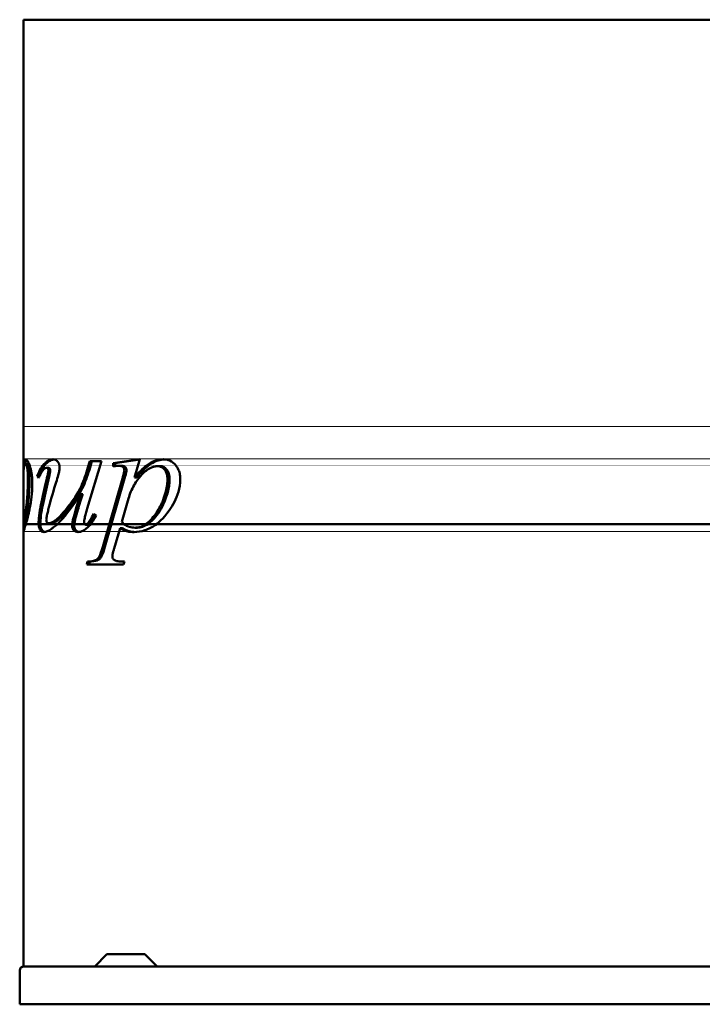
# Model space of a CAD drawing. Header units: millimetres. Extents: x 390 to 1290, y 270 to 918.
# Tile 1 of 2: x 390 to 840, y 270 to 918. Entities that reach past the tile are written whole.
import ezdxf

# ---------------------------------------------------------------- set-up
doc = ezdxf.new("R2010")
doc.units = ezdxf.units.MM
doc.header["$LTSCALE"] = 4
doc.layers.add('Widoczne (ISO)', color=7, linetype='Continuous', lineweight=50)

msp = doc.modelspace()

# ---------------------------------------------------------------- linework, layer by layer
at = {"layer": 'Widoczne (ISO)'}
for p, q in [((392.41, 918.5), (392.39, 918.5)), ((392.39, 918.5), (392.39, 627.54)), ((392.41, 918.5), (416.44, 918.5)), ((631.46, 918.5), (416.44, 918.5)), ((631.46, 918.5), (689.45, 918.5)), ((990.63, 918.5), (689.45, 918.5)), ((392.41, 653.6), (392.41, 653.6)), ((392.41, 653.6), (392.41, 631.52)), ((392.41, 650.11), (392.41, 650.11)), ((392.41, 650.11), (392.41, 650.11)), ((392.39, 641.59), (392.39, 627.52)), ((392.39, 641.59), (392.39, 641.59)), ((392.41, 631.52), (392.41, 631.52)), ((392.39, 627.52), (392.39, 624.2)), ((392.39, 627.52), (392.39, 627.52)), ((392.39, 626.26), (392.39, 626.26)), ((392.39, 624.2), (392.39, 626.26)), ((392.39, 624.2), (392.39, 593.83)), ((392.39, 624.2), (392.39, 624.2)), ((392.39, 624.2), (392.39, 624.2)), ((392.39, 624.2), (392.39, 624.2)), ((392.39, 594.35), (392.39, 624.2)), ((392.39, 623.06), (392.39, 623.06)), ((392.4, 628.72), (392.4, 603.61)), ((392.4, 625.86), (392.4, 628.72)), ((392.4, 627.52), (392.4, 596.29)), ((392.4, 627.52), (392.4, 627.52)), ((392.4, 623.23), (392.4, 627.52)), ((392.4, 625.86), (392.4, 625.86)), ((392.4, 623.97), (392.4, 625.86)), ((392.4, 624.43), (392.4, 624.43)), ((392.4, 623.63), (392.4, 623.63)), ((392.4, 623.23), (392.4, 623.23)), ((392.41, 628.72), (392.41, 603.61)), ((392.41, 625.86), (392.41, 628.72)), ((392.41, 625.86), (392.41, 625.86)), ((392.41, 623.97), (392.41, 625.86)), ((392.41, 624.43), (392.41, 624.43)), ((392.41, 623.63), (392.41, 623.63)), ((394.56, 626.03), (393.55, 626.03)), ((408.92, 623.06), (407.69, 623.06)), ((443.97, 627.52), (434.54, 596.29)), ((434.94, 623.23), (436.14, 627.52)), ((436.35, 623.23), (434.94, 623.23)), ((436.14, 627.52), (443.97, 627.52)), ((436.35, 623.23), (437.55, 627.52)), ((451.52, 626.09), (469.14, 628.72)), ((452.94, 626.09), (451.52, 626.09)), ((451.52, 624.09), (451.52, 626.09)), ((452.94, 626.09), (469.07, 628.5)), ((452.94, 624.25), (452.94, 626.09)), ((457.11, 624.43), (455.7, 624.43)), ((469.14, 628.72), (465.71, 616.82)), ((482.39, 624.2), (480.98, 624.2)), ((392.39, 622.66), (392.39, 622.66)), ((392.39, 622.56), (392.39, 607.94)), ((392.39, 617.68), (392.39, 617.68)), ((392.39, 616.54), (392.39, 617.68)), ((392.4, 620.83), (392.4, 620.83)), ((392.4, 619.11), (392.4, 619.11)), ((392.41, 620.83), (392.41, 620.83)), ((392.41, 619.11), (392.41, 619.11)), ((392.41, 617.17), (392.41, 615.16)), ((392.41, 615.16), (392.41, 617.17)), ((392.41, 617.17), (392.41, 617.17)), ((402.67, 617.68), (401.54, 617.68)), ((467.12, 616.82), (465.71, 616.82)), ((392.39, 598.46), (392.39, 614.42)), ((392.39, 607.96), (392.39, 614.31)), ((392.39, 613.79), (392.39, 592.23)), ((392.39, 613.68), (392.39, 597.21)), ((392.4, 581.99), (392.4, 614.08)), ((392.41, 615.16), (392.41, 615.16)), ((392.41, 615.16), (392.41, 615.16)), ((392.41, 581.99), (392.41, 614.08)), ((392.41, 613.68), (392.41, 613.68)), ((444.72, 570.96), (457.76, 616.19)), ((446.13, 570.96), (459.17, 616.19)), ((392.4, 605.84), (392.4, 605.84)), ((392.4, 603.61), (392.4, 603.61)), ((392.41, 586.86), (392.41, 604.87)), ((392.41, 603.61), (392.41, 603.61)), ((431.49, 605.84), (430.07, 605.84)), ((392.41, 603.1), (392.41, 585.43)), ((461.7, 602.87), (457.3, 587.43)), ((392.39, 593.43), (392.39, 592.17)), ((392.39, 593.26), (392.39, 592.29)), ((392.4, 592.86), (392.4, 591.66)), ((438.94, 592.86), (440.48, 591.66)), ((392.39, 587.08), (392.39, 587.08)), ((392.39, 586.68), (392.39, 586.68)), ((392.39, 586.57), (392.39, 586.57)), ((392.39, 586.05), (392.39, 586.05)), ((392.39, 585.37), (392.39, 585.37)), ((392.4, 588.51), (392.4, 581.99)), ((392.4, 585.83), (392.4, 585.83)), ((392.41, 588.51), (392.41, 581.99)), ((392.41, 586.86), (392.41, 586.86)), ((392.41, 584.4), (392.41, 584.4)), ((410.6, 586.57), (409.34, 586.57)), ((434.81, 585.83), (433.39, 585.83)), ((392.39, 581.43), (392.39, 294.5)), ((392.4, 581.99), (392.4, 581.99)), ((392.41, 581.99), (392.41, 581.99)), ((393.22, 583.37), (392.44, 583.37)), ((456.1, 583.31), (452.27, 569.98)), ((457.51, 583.31), (456.1, 583.31)), ((467.41, 583.65), (465.99, 583.65)), ((434.19, 559.4), (434.71, 561.29)), ((458.5, 559.4), (434.19, 559.4)), ((436.12, 561.29), (434.71, 561.29)), ((435.61, 559.4), (436.12, 561.29)), ((459.01, 561.29), (458.5, 559.4)), ((447.51, 302.5), (439.51, 294.5)), ((447.51, 302.5), (472.55, 302.5)), ((472.55, 302.5), (480.55, 294.5)), ((392.41, 294.5), (392.39, 294.5)), ((392.41, 294.5), (392.81, 294.5)), ((392.81, 294.5), (392.84, 294.5)), ((392.84, 294.5), (681.37, 294.5)), ((681.37, 294.5), (689.45, 294.5)), ((990.63, 294.5), (689.45, 294.5)), ((389.96, 269.5), (389.96, 291.7)), ((390.04, 269.5), (390.04, 291.7)), ((390.04, 269.5), (389.96, 269.5)), ((1290.04, 269.5), (390.04, 269.5))]:
    msp.add_line(p, q, dxfattribs=at)
for centre, major_axis, ratio, start_param, end_param in [((474.41, 644.53), (-82, 0.01), 0.714286, 0.476412, 0.498513), ((474.41, 644.53), (-81, 0.01), 0.714286, 0.482791, 0.487573), ((474.41, 473.82), (0.01, 243.38), 0.336918, 0.954886, 1.033119), ((474.41, 473.82), (0.01, 240.41), 0.336918, 0.946121, 1.025741), ((474.41, 452.41), (0.01, 238.55), 0.34375, 0.828421, 0.918524), ((474.39, 607.96), (0.01, 248.05), 0.330579, 1.570806, 1.574767), ((392.76, 291.7), (-2.8, 0), 0.99992, 4.712389, 6.283185), ((392.84, 291.7), (0, -2.8), 0.99992, 3.141593, 4.712389)]:
    msp.add_ellipse(centre, major_axis=major_axis, ratio=ratio, start_param=start_param, end_param=end_param, dxfattribs=at)
for points, degree in [([(392.41, 650.11), (392.41, 650.11), (392.4, 635.07)], 2), ([(392.4, 609.1), (392.4, 618.2), (392.4, 634.55), (392.4, 645.87), (392.41, 649.13)], 2), ([(392.41, 649.13), (392.41, 653.6), (392.41, 653.6)], 2), ([(392.41, 653.6), (392.41, 653.6), (392.41, 651.08)], 2), ([(392.41, 650.11), (392.41, 650.11), (392.41, 651.31), (392.41, 653.6)], 2), ([(392.41, 651.08), (392.41, 650.11), (392.41, 650.11)], 2), ([(392.41, 637.24), (392.41, 642.33), (392.41, 650.11), (392.41, 650.11)], 2), ([(392.39, 626.26), (392.39, 627.8), (392.39, 633.98), (392.39, 641.59)], 2), ([(392.41, 631.52), (392.41, 635.41), (392.41, 637.24)], 2), ([(392.4, 635.07), (392.4, 623.17), (392.4, 608.42)], 2), ([(392.39, 627.54), (392.39, 628.72), (392.39, 628.72)], 2), ([(392.39, 628.72), (392.39, 628.72), (392.39, 624.94), (392.39, 621.97)], 2), ([(392.39, 628.72), (392.39, 628.72), (392.39, 625.8), (392.39, 623.57)], 2), ([(392.39, 626.49), (392.39, 628.72), (392.39, 628.72)], 2), ([(392.39, 627.38), (392.39, 627.44), (392.39, 627.49), (392.39, 627.54)], 3), ([(392.39, 617.68), (392.39, 623.69), (392.39, 626.49)], 2), ([(392.39, 623.57), (392.39, 620.77), (392.39, 613.68)], 2), ([(392.39, 586.57), (392.39, 586.57), (392.39, 589.94), (392.4, 601.72), (392.4, 612.02), (392.4, 623.23)], 2), ([(392.39, 621.57), (392.39, 622.14), (392.39, 623.06), (392.39, 623.06)], 2), ([(392.39, 623.06), (392.39, 623.06), (392.39, 621.51), (392.39, 616.54)], 2), ([(392.4, 628.72), (392.4, 628.72), (392.4, 626.72), (392.4, 624.77)], 2), ([(392.4, 625.23), (392.4, 628.72), (392.4, 628.72)], 2), ([(392.4, 603.61), (392.4, 619.05), (392.4, 625.23)], 2), ([(392.4, 624.77), (392.4, 621.4), (392.4, 618.31)], 2), ([(392.4, 624.43), (392.4, 624.43), (392.4, 623.97)], 2), ([(392.4, 623.63), (392.4, 624.43), (392.4, 624.43)], 2), ([(392.4, 622.03), (392.4, 623), (392.4, 623.63)], 2), ([(392.41, 628.72), (392.41, 628.72), (392.41, 626.72), (392.41, 624.77)], 2), ([(392.41, 625.23), (392.41, 628.72), (392.41, 628.72)], 2), ([(392.41, 603.61), (392.41, 619.05), (392.41, 625.23)], 2), ([(392.41, 624.77), (392.41, 621.4), (392.41, 618.31)], 2), ([(392.41, 624.43), (392.41, 624.43), (392.41, 623.97)], 2), ([(392.41, 623.63), (392.41, 624.43), (392.41, 624.43)], 2), ([(392.41, 622.03), (392.41, 623), (392.41, 623.63)], 2), ([(392.39, 620.31), (392.39, 621.34), (392.39, 622.66), (392.39, 622.66)], 2), ([(392.39, 622.66), (392.39, 622.66), (392.39, 622.56)], 2), ([(392.39, 621.97), (392.39, 618.88), (392.39, 613.79)], 2), ([(392.39, 614.42), (392.39, 620.14), (392.39, 621.57)], 2), ([(392.39, 614.31), (392.39, 618.2), (392.39, 620.31)], 2), ([(392.4, 614.08), (392.4, 619.68), (392.4, 622.03)], 2), ([(392.4, 620.83), (392.4, 620.83), (392.4, 620.43)], 2), ([(392.4, 620.43), (392.4, 620.83), (392.4, 620.83)], 2), ([(392.4, 620.43), (392.4, 619.68), (392.4, 616.37)], 2), ([(392.4, 619.11), (392.4, 620.08), (392.4, 620.43)], 2), ([(392.4, 615.96), (392.4, 615.96), (392.4, 617.51), (392.4, 619.11)], 2), ([(392.4, 618.31), (392.4, 615.96), (392.4, 615.96)], 2), ([(392.41, 614.08), (392.41, 619.68), (392.41, 622.03)], 2), ([(392.41, 620.83), (392.41, 620.83), (392.41, 620.43)], 2), ([(392.41, 620.43), (392.41, 620.83), (392.41, 620.83)], 2), ([(392.41, 620.43), (392.41, 619.68), (392.41, 616.37)], 2), ([(392.41, 619.11), (392.41, 620.08), (392.41, 620.43)], 2), ([(392.41, 615.96), (392.41, 615.96), (392.41, 617.51), (392.41, 619.11)], 2), ([(392.41, 618.31), (392.41, 615.96), (392.41, 615.96)], 2), ([(392.4, 616.37), (392.4, 611.33), (392.4, 603.27)], 2), ([(392.41, 616.37), (392.41, 611.33), (392.41, 603.27)], 2), ([(392.41, 613.68), (392.41, 615.16), (392.41, 615.16)], 2), ([(392.41, 615.16), (392.41, 615.11), (392.41, 613.33), (392.41, 611.22)], 2), ([(392.41, 610.82), (392.41, 612.71), (392.41, 613.68)], 2), ([(392.41, 611.22), (392.41, 609.85), (392.41, 603.1)], 2), ([(392.41, 604.87), (392.41, 608.59), (392.41, 610.82)], 2), ([(392.4, 605.84), (392.4, 591.49), (392.39, 580.79), (392.39, 580.79)], 2), ([(392.41, 580.39), (392.4, 580.39), (392.4, 588.69), (392.4, 602.35), (392.4, 609.1)], 2), ([(392.4, 608.42), (392.4, 598.64), (392.4, 584.4), (392.41, 584.4)], 2), ([(392.4, 589.49), (392.4, 593.03), (392.4, 605.84)], 2), ([(430.07, 605.84), (425.79, 599.07), (420.91, 592.08), (416.44, 587.64)], 3), ([(392.39, 586.57), (392.39, 590.46), (392.39, 598.46)], 2), ([(392.39, 597.21), (392.39, 590.52), (392.39, 588.74)], 2), ([(392.4, 603.27), (392.4, 599.84), (392.4, 595.55)], 2), ([(392.41, 603.27), (392.41, 599.84), (392.41, 595.55)], 2), ([(392.39, 585.83), (392.39, 588.63), (392.39, 594.35)], 2), ([(392.39, 593.83), (392.39, 588.63), (392.39, 587.08)], 2), ([(392.39, 587.08), (392.39, 588.11), (392.39, 593.43)], 2), ([(392.39, 586.68), (392.39, 588.8), (392.39, 593.26)], 2), ([(392.39, 592.29), (392.39, 585.54), (392.39, 582.74)], 2), ([(392.39, 592.23), (392.39, 588.51), (392.39, 587.71)], 2), ([(392.39, 592.17), (392.39, 585.31), (392.39, 582.62)], 2), ([(392.4, 596.29), (392.4, 589.31), (392.4, 587.48)], 2), ([(392.4, 595.55), (392.4, 589.71), (392.4, 588.51)], 2), ([(392.4, 585.83), (392.4, 585.83), (392.4, 587.31), (392.4, 592.86)], 2), ([(392.4, 591.66), (392.4, 585.37), (392.4, 582.57)], 2), ([(392.41, 595.55), (392.41, 589.71), (392.41, 588.51)], 2), ([(392.39, 588.74), (392.39, 587.71), (392.39, 586.57), (392.39, 586.57)], 2), ([(392.39, 587.71), (392.39, 587.03), (392.39, 586.05), (392.39, 586.05)], 2), ([(392.39, 585.37), (392.39, 585.37), (392.39, 587.08)], 2), ([(392.39, 587.08), (392.39, 586.28), (392.39, 585.37), (392.39, 585.37)], 2), ([(392.39, 586.05), (392.39, 586.05), (392.39, 586.68)], 2), ([(392.39, 580.79), (392.39, 580.79), (392.39, 584.05), (392.39, 586.57)], 2), ([(392.39, 580.79), (392.39, 580.79), (392.39, 583.6), (392.39, 585.83)], 2), ([(392.4, 584.85), (392.4, 586.63), (392.4, 589.49)], 2), ([(392.4, 587.48), (392.4, 586.63), (392.4, 585.83), (392.4, 585.83)], 2), ([(392.4, 580.79), (392.4, 580.79), (392.4, 583.08), (392.4, 584.85)], 2), ([(392.41, 584.4), (392.41, 584.4), (392.41, 585.31), (392.41, 586.86)], 2), ([(392.41, 585.43), (392.41, 582.39), (392.41, 580.39), (392.41, 580.39)], 2), ([(392.39, 582.74), (392.39, 581.91), (392.39, 581.43)], 2), ([(392.39, 582.62), (392.39, 580.79), (392.39, 580.79)], 2), ([(392.4, 582.57), (392.4, 580.79), (392.4, 580.79)], 2), ([(392.44, 583.37), (392.42, 583.37), (392.41, 583.42), (392.41, 583.55)], 3), ([(392.41, 580.8), (392.41, 580.8), (392.41, 580.79), (392.42, 580.79)], 3)]:
    msp.add_open_spline(points, degree=degree, dxfattribs=at)
for points, degree, knots in [([(393.77, 628.72), (393.3, 628.72), (392.96, 628.25), (392.47, 626.39), (392.41, 624.9), (392.41, 623.83)], 3, [-1.0193478, -1.0193478, -1.0193478, -1.0193478, -0.5879864, -0.5879864, -0.0450258, -0.0450258, -0.0450258, -0.0450258]), ([(392.41, 615.89), (392.41, 618.31), (392.45, 620.73), (392.67, 623.67), (392.79, 624.6), (393.12, 625.75), (393.31, 626.03), (393.55, 626.03)], 3, [-1.764198, -1.764198, -1.764198, -1.764198, -0.919907, -0.919907, -0.427881, -0.427881, 0, 0, 0, 0]), ([(392.41, 596.98), (392.41, 604.58), (392.41, 619.47), (392.41, 623.83)], 2, [0, 0, 0, 1, 1.94914, 1.94914, 1.94914]), ([(393.51, 626.03), (393.56, 626.53), (393.64, 627.02), (393.89, 627.95), (394.07, 628.32), (394.31, 628.53)], 3, [-1.1643671, -1.1643671, -1.1643671, -1.1643671, -0.7755262, -0.7755262, -0.288322, -0.288322, -0.288322, -0.288322]), ([(395.43, 616.14), (395.43, 617.52), (395.39, 618.95), (395.19, 621.34), (395.06, 622.32), (394.76, 623.77), (394.59, 624.41), (394.25, 625.31), (394.11, 625.58), (393.82, 625.95), (393.68, 626.03), (393.55, 626.03)], 3, [0, 0, 0, 0, 0.416254, 0.416254, 0.752314, 0.752314, 0.987123, 0.987123, 1.153632, 1.153632, 1.331313, 1.331313, 1.331313, 1.331313]), ([(393.77, 628.72), (394.18, 628.72), (394.69, 628.35), (395.73, 626.72), (396.22, 625.63), (396.98, 623.33), (397.43, 621.83), (397.98, 618.38), (398.11, 617.17), (398.27, 614.82), (398.3, 613.71), (398.3, 612.59)], 3, [0, 0, 0, 0, 0.691171, 0.691171, 1.294062, 1.294062, 1.683933, 1.683933, 1.882079, 1.882079, 2.056163, 2.056163, 2.056163, 2.056163]), ([(396.47, 616.14), (396.47, 617.81), (396.41, 619.53), (396.1, 622.34), (395.93, 623.16), (395.61, 624.43), (395.42, 625), (394.99, 625.84), (394.76, 626.03), (394.56, 626.03)], 3, [-1.189837, -1.189837, -1.189837, -1.189837, -0.905281, -0.905281, -0.670788, -0.670788, -0.360019, -0.360019, 0, 0, 0, 0]), ([(401.54, 617.68), (402.01, 618.98), (402.54, 620.23), (404.16, 623.43), (405.39, 625.19), (406.89, 626.49)], 3, [0, 0, 0, 0, 0.497631, 0.497631, 1.378291, 1.378291, 1.378291, 1.378291]), ([(407.69, 623.06), (407.21, 623.06), (406.75, 622.9), (406.22, 622.54), (406.12, 622.47), (405.98, 622.35), (405.95, 622.32), (405.88, 622.26), (405.81, 622.2), (405.09, 621.37), (403.98, 619.63), (402.59, 616.94), (402.49, 616.74), (402.39, 616.54)], 3, [0, 0, 0, 0, 0.2487548, 0.2487548, 0.3073787, 0.3073787, 0.3294515, 0.3294515, 0.3495912, 0.3495912, 0.4619199, 0.4619199, 0.4710596, 0.4710596, 0.4710596, 0.4710596]), ([(402.67, 617.68), (403.36, 619.56), (404.17, 621.33), (405.99, 624.3), (406.97, 625.52), (408.1, 626.49)], 3, [-1.38046, -1.38046, -1.38046, -1.38046, -0.658835, -0.658835, 0, 0, 0, 0]), ([(406.89, 626.49), (407.38, 626.93), (407.9, 627.33), (409.53, 628.32), (410.71, 628.72), (411.97, 628.72)], 3, [0, 0, 0, 0, 0.2931649, 0.2931649, 0.8763553, 0.8763553, 0.8763553, 0.8763553]), ([(408.91, 621.57), (408.91, 621.7), (408.89, 621.83), (408.83, 622.08), (408.78, 622.2), (408.61, 622.51), (408.48, 622.65), (408.31, 622.83), (408.19, 622.91), (407.94, 623.03), (407.81, 623.06), (407.69, 623.06)], 3, [0, 0, 0, 0, 0.0394838, 0.0394838, 0.0817435, 0.0817435, 0.1647049, 0.1647049, 0.3213425, 0.3213425, 0.4750028, 0.4750028, 0.4750028, 0.4750028]), ([(408.1, 626.49), (408.89, 627.18), (409.75, 627.77), (411.28, 628.42), (411.91, 628.6), (412.56, 628.68)], 3, [-0.8804279, -0.8804279, -0.8804279, -0.8804279, -0.4179576, -0.4179576, -0.112555, -0.112555, -0.112555, -0.112555]), ([(410.16, 621.57), (410.16, 621.64), (410.16, 621.71), (410.14, 621.85), (410.12, 621.92), (410.07, 622.12), (410.01, 622.25), (409.83, 622.54), (409.67, 622.74), (409.3, 623), (409.11, 623.06), (408.92, 623.06)], 3, [-0.3217861, -0.3217861, -0.3217861, -0.3217861, -0.2931511, -0.2931511, -0.2642686, -0.2642686, -0.2008568, -0.2008568, -0.0969751, -0.0969751, 0, 0, 0, 0]), ([(411.97, 628.72), (412.53, 628.72), (413.1, 628.61), (414.32, 628.01), (414.79, 627.53), (415.43, 626.75), (415.72, 626.27), (416.06, 625.37), (416.15, 625.01), (416.27, 624.29), (416.29, 623.93), (416.29, 623.57)], 3, [0, 0, 0, 0, 0.257836, 0.257836, 0.575829, 0.575829, 0.930454, 0.930454, 1.142383, 1.142383, 1.34167, 1.34167, 1.34167, 1.34167]), ([(416.29, 623.57), (416.29, 622.87), (416.18, 622.04), (415.85, 620.28), (415.6, 619.26), (414.95, 616.8), (414.46, 615.16), (414, 613.68)], 3, [0, 0, 0, 0, 0.2113398, 0.2113398, 0.4671176, 0.4671176, 0.8907147, 0.8907147, 0.8907147, 0.8907147]), ([(416.44, 591.13), (419.43, 594.14), (422.61, 598.38), (424.81, 601.38), (425.64, 602.56), (428.75, 607.22), (429.64, 608.99), (432.27, 614.96), (433.73, 619.29), (434.94, 623.23)], 3, [0.060594, 0.060594, 0.060594, 0.060594, 1.593862, 1.593862, 2.537468, 2.537468, 5.262612, 5.262612, 9.562039, 9.562039, 9.562039, 9.562039]), ([(417.14, 590.43), (418.01, 591.25), (418.87, 592.18), (420.84, 594.39), (422.05, 595.89), (425.05, 599.71), (427.07, 602.47), (430.08, 607.23), (430.96, 608.79), (433.63, 614.82), (435.13, 619.24), (436.35, 623.23)], 3, [-4.373486, -4.373486, -4.373486, -4.373486, -3.954218, -3.954218, -3.352031, -3.352031, -2.125796, -2.125796, -1.304653, -1.304653, 0, 0, 0, 0]), ([(455.7, 624.43), (455.28, 624.43), (454.83, 624.41), (453.48, 624.32), (452.45, 624.2), (451.52, 624.09)], 3, [0, 0, 0, 0, 0.1785681, 0.1785681, 0.5751307, 0.5751307, 0.5751307, 0.5751307]), ([(458.96, 621.51), (458.96, 621.87), (458.92, 622.21), (458.74, 622.82), (458.63, 623.06), (458.35, 623.46), (458.17, 623.68), (457.61, 624.08), (457.28, 624.21), (456.54, 624.39), (456.11, 624.43), (455.7, 624.43)], 3, [0, 0, 0, 0, 0.1063067, 0.1063067, 0.1950575, 0.1950575, 0.2735547, 0.2735547, 0.3596278, 0.3596278, 0.467706, 0.467706, 0.467706, 0.467706]), ([(460.37, 621.51), (460.37, 621.72), (460.36, 621.94), (460.29, 622.34), (460.25, 622.52), (460.08, 622.99), (459.93, 623.24), (459.48, 623.79), (459.18, 623.97), (458.39, 624.34), (457.75, 624.43), (457.11, 624.43)], 3, [-0.5774539, -0.5774539, -0.5774539, -0.5774539, -0.5254122, -0.5254122, -0.4764356, -0.4764356, -0.3960578, -0.3960578, -0.2712101, -0.2712101, 0, 0, 0, 0]), ([(480.98, 624.2), (479.07, 624.2), (477.23, 623.66), (473.43, 621.54), (471.57, 619.87), (468.7, 616.61), (466.99, 614.48), (463.85, 608.92), (462.63, 606.02), (461.7, 602.87)], 3, [0, 0, 0, 0, 0.809435, 0.809435, 1.730705, 1.730705, 2.370771, 2.370771, 2.960192, 2.960192, 2.960192, 2.960192]), ([(465.71, 616.82), (467.42, 618.85), (469.26, 620.85), (471.96, 623.32), (472.8, 624.04), (474.07, 625), (474.49, 625.3), (475.74, 626.13), (476.54, 626.58), (479.75, 628.13), (482.22, 628.72), (484.75, 628.72)], 3, [0, 0, 0, 0, 0.94867, 0.94867, 1.360648, 1.360648, 1.559867, 1.559867, 1.945686, 1.945686, 3.084448, 3.084448, 3.084448, 3.084448]), ([(467.12, 616.82), (470.22, 620.49), (473.58, 623.88), (477.02, 626.02), (477.21, 626.14), (479.97, 627.73), (482.63, 628.57), (485.39, 628.7)], 3, [-2.784727, -2.784727, -2.784727, -2.784727, -1.372381, -1.372381, -1.288484, -1.288484, -0.10941, -0.10941, -0.10941, -0.10941]), ([(487.38, 615.68), (487.38, 616.76), (487.28, 617.85), (486.81, 619.73), (486.5, 620.5), (485.57, 621.99), (485, 622.51), (484.12, 623.27), (483.52, 623.63), (482.25, 624.1), (481.62, 624.2), (480.98, 624.2)], 3, [0, 0, 0, 0, 0.325446, 0.325446, 0.596491, 0.596491, 0.921142, 0.921142, 1.503432, 1.503432, 2.067754, 2.067754, 2.067754, 2.067754]), ([(488.8, 615.68), (488.8, 616.89), (488.67, 618.1), (488.1, 620.07), (487.74, 620.83), (486.77, 622.21), (486.04, 622.94), (484.29, 623.97), (483.35, 624.2), (482.39, 624.2)], 3, [-1.638245, -1.638245, -1.638245, -1.638245, -1.166338, -1.166338, -0.803791, -0.803791, -0.407779, -0.407779, 0, 0, 0, 0]), ([(484.75, 628.72), (486.17, 628.72), (487.56, 628.46), (490.66, 627.06), (491.86, 625.9), (493.47, 624.1), (494.21, 622.96), (495.15, 620.67), (495.43, 619.66), (495.77, 617.63), (495.85, 616.63), (495.85, 615.62)], 3, [0, 0, 0, 0, 0.599761, 0.599761, 1.37845, 1.37845, 2.279376, 2.279376, 2.908582, 2.908582, 3.488665, 3.488665, 3.488665, 3.488665]), ([(407.49, 614.42), (407.7, 615.31), (407.92, 616.26), (408.31, 617.96), (408.52, 618.92), (408.74, 620.11), (408.81, 620.51), (408.88, 621.11), (408.91, 621.36), (408.91, 621.57)], 3, [0, 0, 0, 0, 0.2893618, 0.2893618, 0.5485824, 0.5485824, 0.6578691, 0.6578691, 0.7299929, 0.7299929, 0.7299929, 0.7299929]), ([(408.71, 614.42), (409.42, 617.28), (409.9, 619.42), (410.13, 620.99), (410.16, 621.31), (410.16, 621.57)], 3, [-0.4068653, -0.4068653, -0.4068653, -0.4068653, -0.0763341, -0.0763341, 0, 0, 0, 0]), ([(457.76, 616.19), (457.96, 616.91), (458.17, 617.68), (458.51, 619.03), (458.7, 619.83), (458.91, 620.9), (458.96, 621.26), (458.96, 621.51)], 3, [0, 0, 0, 0, 0.231193, 0.231193, 0.4320675, 0.4320675, 0.5587062, 0.5587062, 0.5587062, 0.5587062]), ([(459.17, 616.19), (459.69, 618.05), (460.14, 619.8), (460.34, 621.07), (460.37, 621.32), (460.37, 621.51)], 3, [-0.3254987, -0.3254987, -0.3254987, -0.3254987, -0.057741, -0.057741, 0, 0, 0, 0]), ([(392.41, 615.89), (392.41, 613.69), (392.41, 609.86), (392.41, 601.38), (392.41, 597.54), (392.41, 593.6)], 3, [0.083753, 0.083753, 0.083753, 0.083753, 0.710951, 0.710951, 1.206752, 1.206752, 1.206752, 1.206752]), ([(398.3, 612.59), (398.3, 611.02), (398.25, 609.47), (397.98, 605.25), (397.67, 602.68), (396.87, 597.57), (396.2, 594.06), (395, 589.37), (394.66, 588.14), (393.74, 585), (393.13, 583.05), (392.66, 581.52), (392.58, 581.24), (392.46, 580.88), (392.43, 580.79), (392.42, 580.79)], 3, [0, 0, 0, 0, 0.470709, 0.470709, 1.28408, 1.28408, 2.161396, 2.161396, 2.515433, 2.515433, 3.165386, 3.165386, 3.375765, 3.375765, 3.562438, 3.562438, 3.562438, 3.562438]), ([(392.44, 583.37), (392.47, 583.37), (392.52, 583.61), (392.69, 584.58), (392.81, 585.36), (393.15, 587.78), (393.39, 589.69), (393.87, 593.71), (394.17, 596.3), (394.81, 602.4), (395.11, 605.98), (395.34, 610.85), (395.37, 611.98), (395.42, 614.12), (395.43, 615.13), (395.43, 616.14)], 3, [0, 0, 0, 0, 0.377678, 0.377678, 0.814175, 0.814175, 1.523656, 1.523656, 2.289727, 2.289727, 3.276278, 3.276278, 3.573006, 3.573006, 3.835241, 3.835241, 3.835241, 3.835241]), ([(393.8, 585.25), (393.92, 586.09), (394.07, 587.15), (394.66, 591.69), (395.31, 597.08), (396.19, 606.36), (396.47, 611.15), (396.47, 616.14)], 3, [-3.490157, -3.490157, -3.490157, -3.490157, -2.995384, -2.995384, -1.494501, -1.494501, 0, 0, 0, 0]), ([(495.85, 615.62), (495.85, 612.71), (495.39, 609.9), (493.24, 602.61), (490.93, 598.48), (484.4, 589.26), (481.11, 586.72), (477.36, 583.98), (474.98, 582.74), (470.07, 581.15), (467.61, 580.79), (465.13, 580.79)], 3, [0, 0, 0, 0, 0.874535, 0.874535, 2.368297, 2.368297, 4.796971, 4.796971, 8.509, 8.509, 12.110107, 12.110107, 12.110107, 12.110107]), ([(465.99, 583.65), (466.93, 583.65), (467.87, 583.78), (469.29, 584.17), (469.79, 584.34), (471.38, 585), (472.43, 585.6), (476.25, 588.35), (478.53, 591.17), (482.02, 596.32), (483.25, 598.98), (484.51, 602), (485.65, 604.91), (486.7, 609), (486.97, 610.44), (487.3, 613.15), (487.38, 614.41), (487.38, 615.68)], 3, [0, 0, 0, 0, 0.399085, 0.399085, 0.616811, 0.616811, 1.098915, 1.098915, 2.401433, 2.401433, 3.995206, 3.995206, 5.037719, 5.037719, 5.580767, 5.580767, 6.042328, 6.042328, 6.042328, 6.042328]), ([(467.41, 583.65), (468.6, 583.65), (469.78, 583.86), (472.17, 584.68), (473.36, 585.3), (475.32, 586.64), (476.11, 587.27), (479.11, 590.06), (481.8, 593.34), (485.6, 600.87), (486.95, 604.63), (488.37, 609.89), (488.8, 612.74), (488.8, 615.68)], 3, [-4.305851, -4.305851, -4.305851, -4.305851, -3.784926, -3.784926, -3.235469, -3.235469, -2.848729, -2.848729, -1.689105, -1.689105, -0.881914, -0.881914, 0, 0, 0, 0]), ([(425.21, 589.49), (425.59, 591.05), (426.36, 593.69), (427.89, 598.8), (429.07, 602.64), (430.07, 605.84)], 3, [0, 0, 0, 0, 0.496789, 0.496789, 1.362474, 1.362474, 1.362474, 1.362474]), ([(426.63, 589.49), (427, 591.01), (427.73, 593.53), (429.25, 598.65), (430.47, 602.6), (431.49, 605.84)], 3, [-1.651097, -1.651097, -1.651097, -1.651097, -1.06473, -1.06473, 0, 0, 0, 0]), ([(402.42, 586.57), (402.42, 587.73), (402.52, 589), (402.77, 591.34), (402.94, 592.59), (403.38, 595.34), (403.67, 596.93), (403.99, 598.46)], 3, [0, 0, 0, 0, 0.346873, 0.346873, 0.719814, 0.719814, 1.215734, 1.215734, 1.215734, 1.215734]), ([(403.56, 586.57), (403.56, 588.07), (403.73, 589.84), (404.25, 593.79), (404.69, 596.25), (405.15, 598.46)], 3, [-1.229569, -1.229569, -1.229569, -1.229569, -0.717424, -0.717424, 0, 0, 0, 0]), ([(409.25, 597.21), (408.97, 596.15), (408.69, 595.04), (408.22, 593.04), (407.98, 592), (407.73, 590.6), (407.65, 590.1), (407.55, 589.34), (407.53, 589.01), (407.53, 588.74)], 3, [0, 0, 0, 0, 0.3473534, 0.3473534, 0.6474065, 0.6474065, 0.7877631, 0.7877631, 0.8817793, 0.8817793, 0.8817793, 0.8817793]), ([(392.41, 580.8), (392.41, 581.02), (392.41, 589.83), (392.41, 596.98)], 2, [0.050215, 0.050215, 0.050215, 1, 2, 2, 2]), ([(392.41, 593.6), (392.41, 588.69), (392.41, 584.07), (392.41, 583.55)], 2, [0, 0, 0, 1, 1.735522, 1.735522, 1.735522]), ([(409.34, 586.57), (409.86, 586.57), (410.44, 586.76), (411.92, 587.42), (412.95, 588.09), (414.38, 589.11), (415.49, 590.17), (416.44, 591.13)], 3, [0, 0, 0, 0, 0.258408, 0.258408, 0.735138, 0.735138, 1.81374, 1.81374, 1.81374, 1.81374]), ([(434.54, 596.29), (434.2, 595.2), (433.87, 594.05), (433.3, 592.01), (433.02, 590.95), (432.7, 589.5), (432.58, 588.94), (432.46, 588.11), (432.42, 587.77), (432.42, 587.48)], 3, [0, 0, 0, 0, 0.355816, 0.355816, 0.6573621, 0.6573621, 0.8099833, 0.8099833, 0.9086556, 0.9086556, 0.9086556, 0.9086556]), ([(440.48, 591.66), (439.81, 590.46), (439.09, 589.29), (436.82, 585.99), (435.09, 584), (433.16, 582.57)], 3, [0, 0, 0, 0, 0.460033, 0.460033, 1.382922, 1.382922, 1.382922, 1.382922]), ([(433.39, 585.83), (433.64, 585.83), (433.88, 585.9), (434.29, 586.11), (434.46, 586.22), (434.67, 586.39), (434.71, 586.42), (434.79, 586.49), (434.83, 586.52), (435.23, 586.9), (435.77, 587.71), (436.96, 589.53), (438.12, 591.47), (438.94, 592.86)], 3, [0, 0, 0, 0, 0.1048876, 0.1048876, 0.1846456, 0.1846456, 0.2057746, 0.2057746, 0.2233458, 0.2233458, 0.4121156, 0.4121156, 0.9679723, 0.9679723, 0.9679723, 0.9679723]), ([(434.81, 585.83), (435.03, 585.83), (435.26, 585.89), (435.73, 586.11), (435.97, 586.28), (436.25, 586.53), (436.29, 586.57), (436.86, 587.09), (438.26, 589.33), (439.91, 592.11)], 3, [-1.29975, -1.29975, -1.29975, -1.29975, -1.266591, -1.266591, -1.228013, -1.228013, -1.218618, -1.218618, -0.099501, -0.099501, -0.099501, -0.099501]), ([(405.92, 580.79), (405.41, 580.79), (404.91, 580.92), (403.9, 581.59), (403.53, 582.12), (403.03, 583.02), (402.82, 583.56), (402.59, 584.54), (402.53, 584.91), (402.44, 585.71), (402.42, 586.14), (402.42, 586.57)], 3, [0, 0, 0, 0, 0.280304, 0.280304, 0.615826, 0.615826, 0.978228, 0.978228, 1.180618, 1.180618, 1.403941, 1.403941, 1.403941, 1.403941]), ([(406.58, 580.84), (406.42, 580.87), (406.26, 580.91), (405.81, 581.09), (405.52, 581.27), (404.8, 581.93), (404.48, 582.46), (404.06, 583.33), (403.88, 583.87), (403.62, 585.14), (403.56, 585.85), (403.56, 586.57)], 3, [-0.7342763, -0.7342763, -0.7342763, -0.7342763, -0.6827887, -0.6827887, -0.582047, -0.582047, -0.4137398, -0.4137398, -0.2169344, -0.2169344, 0, 0, 0, 0]), ([(416.44, 587.64), (413.85, 585.07), (411.84, 583.49), (409.82, 582.11), (408.98, 581.62), (407.4, 580.98), (406.65, 580.79), (405.92, 580.79)], 3, [0, 0, 0, 0, 1.338923, 1.338923, 2.281482, 2.281482, 3.145758, 3.145758, 3.145758, 3.145758]), ([(407.53, 588.74), (407.53, 588.47), (407.55, 588.2), (407.66, 587.74), (407.73, 587.56), (407.92, 587.22), (408.04, 587.07), (408.34, 586.81), (408.53, 586.72), (408.92, 586.59), (409.13, 586.57), (409.34, 586.57)], 3, [0, 0, 0, 0, 0.0819674, 0.0819674, 0.1493817, 0.1493817, 0.2230646, 0.2230646, 0.3167815, 0.3167815, 0.4163368, 0.4163368, 0.4163368, 0.4163368]), ([(410.6, 586.57), (411.36, 586.57), (412.29, 586.94), (414.99, 588.48), (415.97, 589.33), (417.14, 590.43)], 3, [-1.013072, -1.013072, -1.013072, -1.013072, -0.597311, -0.597311, 0, 0, 0, 0]), ([(424.53, 584.85), (424.53, 585.52), (424.6, 586.22), (424.82, 587.74), (425.01, 588.64), (425.21, 589.49)], 3, [0, 0, 0, 0, 0.1989881, 0.1989881, 0.4667661, 0.4667661, 0.4667661, 0.4667661]), ([(428.36, 580.79), (427.82, 580.79), (427.28, 580.88), (426.16, 581.35), (425.76, 581.73), (425.22, 582.36), (424.99, 582.73), (424.72, 583.43), (424.64, 583.71), (424.55, 584.28), (424.53, 584.56), (424.53, 584.85)], 3, [0, 0, 0, 0, 0.226873, 0.226873, 0.495598, 0.495598, 0.763305, 0.763305, 0.924618, 0.924618, 1.080639, 1.080639, 1.080639, 1.080639]), ([(425.94, 584.85), (425.94, 585.53), (426.01, 586.24), (426.24, 587.76), (426.43, 588.65), (426.63, 589.49)], 3, [-0.4651939, -0.4651939, -0.4651939, -0.4651939, -0.2641148, -0.2641148, 0, 0, 0, 0]), ([(429.11, 580.84), (428.94, 580.86), (428.77, 580.9), (428.25, 581.05), (427.91, 581.2), (427.09, 581.76), (426.79, 582.17), (426.42, 582.71), (426.25, 583.07), (426, 583.92), (425.94, 584.38), (425.94, 584.85)], 3, [-0.4513851, -0.4513851, -0.4513851, -0.4513851, -0.4231168, -0.4231168, -0.3660319, -0.3660319, -0.2751106, -0.2751106, -0.142555, -0.142555, 0, 0, 0, 0]), ([(432.42, 587.48), (432.42, 587.22), (432.44, 586.93), (432.54, 586.52), (432.59, 586.37), (432.71, 586.18), (432.77, 586.08), (432.95, 585.94), (433.03, 585.9), (433.21, 585.84), (433.3, 585.83), (433.39, 585.83)], 3, [0, 0, 0, 0, 0.0802937, 0.0802937, 0.1303651, 0.1303651, 0.155348, 0.155348, 0.1738235, 0.1738235, 0.1932046, 0.1932046, 0.1932046, 0.1932046]), ([(457.3, 587.43), (458.05, 586.54), (458.88, 585.83), (460.6, 584.76), (461.47, 584.39), (463.55, 583.79), (464.78, 583.65), (465.99, 583.65)], 3, [0, 0, 0, 0, 0.41472, 0.41472, 0.798335, 0.798335, 1.314328, 1.314328, 1.314328, 1.314328]), ([(433.16, 582.57), (432.67, 582.21), (432.17, 581.9), (430.59, 581.1), (429.49, 580.79), (428.36, 580.79)], 3, [0, 0, 0, 0, 0.232321, 0.232321, 0.7120712, 0.7120712, 0.7120712, 0.7120712]), ([(465.13, 580.79), (464.29, 580.79), (463.44, 580.84), (462.18, 580.99), (461.76, 581.06), (460.26, 581.38), (458.61, 581.85), (456.1, 583.31)], 3, [0, 0, 0, 0, 0.3570677, 0.3570677, 0.5372115, 0.5372115, 0.9982367, 0.9982367, 0.9982367, 0.9982367]), ([(465.85, 580.8), (464.6, 580.84), (463.32, 580.99), (462.06, 581.31), (462.01, 581.33), (460.47, 581.75), (458.93, 582.49), (457.51, 583.31)], 3, [-1.159964, -1.159964, -1.159964, -1.159964, -0.666464, -0.666464, -0.648979, -0.648979, 0, 0, 0, 0]), ([(434.71, 561.29), (435.99, 561.35), (437.44, 561.49), (439.64, 562.05), (440.5, 562.39), (441.35, 563.07), (441.76, 563.45), (443.15, 565.91), (443.96, 568.23), (444.72, 570.96)], 3, [0, 0, 0, 0, 0.543215, 0.543215, 0.943156, 0.943156, 1.091674, 1.091674, 1.32331, 1.32331, 1.32331, 1.32331]), ([(436.12, 561.29), (437.81, 561.37), (439.59, 561.58), (441.54, 562.27), (442.1, 562.54), (442.58, 562.92), (442.62, 562.96), (443.13, 563.41), (443.57, 564.09), (444.79, 566.52), (445.52, 568.78), (446.13, 570.96)], 3, [-2.331266, -2.331266, -2.331266, -2.331266, -1.439231, -1.439231, -1.07915, -1.07915, -1.051522, -1.051522, -0.702988, -0.702988, 0, 0, 0, 0]), ([(452.27, 569.98), (452.07, 569.31), (451.87, 568.6), (451.53, 567.31), (451.36, 566.59), (451.17, 565.57), (451.12, 565.19), (451.12, 564.89)], 3, [0, 0, 0, 0, 0.2180296, 0.2180296, 0.4102716, 0.4102716, 0.5317551, 0.5317551, 0.5317551, 0.5317551]), ([(451.12, 564.89), (451.12, 564.54), (451.16, 564.2), (451.35, 563.58), (451.48, 563.31), (451.78, 562.85), (452, 562.59), (452.82, 562.02), (453.39, 561.79), (454.84, 561.41), (456.36, 561.34), (458.04, 561.3), (458.53, 561.29), (459.01, 561.29)], 3, [0, 0, 0, 0, 0.1057484, 0.1057484, 0.202993, 0.202993, 0.2950765, 0.2950765, 0.4108555, 0.4108555, 0.6294538, 0.6294538, 0.7169271, 0.7169271, 0.7169271, 0.7169271])]:
    msp.add_open_spline(points, degree=degree, knots=knots, dxfattribs=at)

doc.saveas('drawing.dxf')
